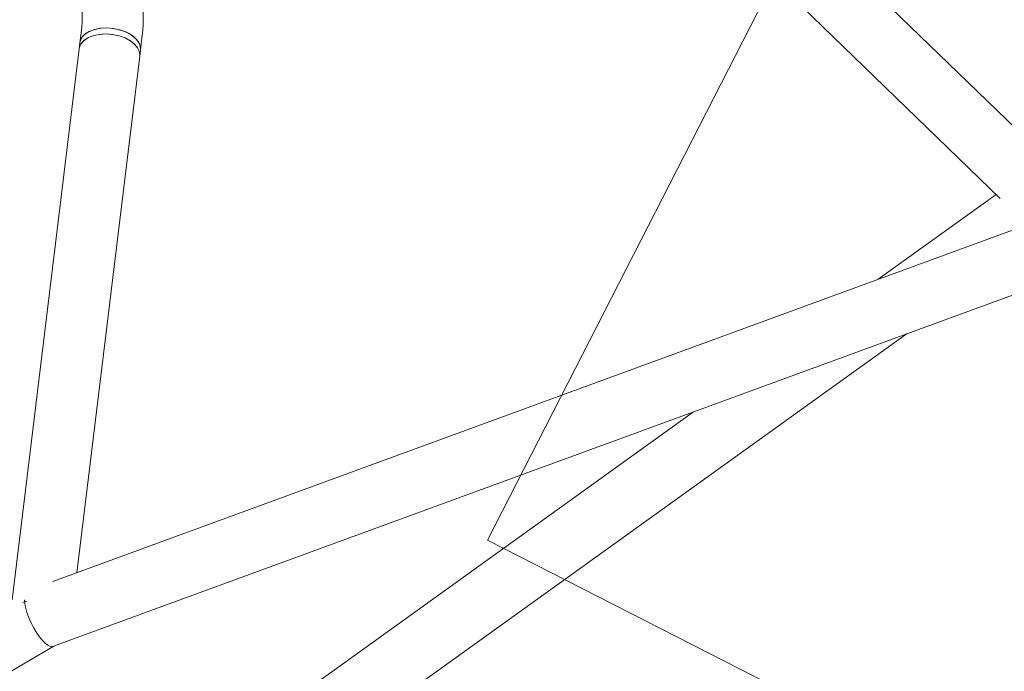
# Model space of a CAD drawing. Extents: x 5459245 to 5462690, y 5971016 to 5972523.
# Tile 151 of 198: x 5462452.616 to 5462452.875, y 5972213.936 to 5972214.107. Entities that reach past the tile are written whole.
import ezdxf

# ---------------------------------------------------------------- set-up
doc = ezdxf.new("R2010")
doc.units = 0
doc.layers.add('A_MAŁA ARCHITEKTURA', color=195, linetype='CONTINUOUS', lineweight=9)
doc.layers.add('ADT CCTV', color=102, linetype='CONTINUOUS')

# ---------------------------------------------------------------- blocks, each defined once
blk = doc.blocks.new('A$C43995eb0')
at = {"layer": 'A_MAŁA ARCHITEKTURA'}
for p in [(1131.59, 350), (831.59, -350)]:
    blk.add_line(p, (1131.59, -350), dxfattribs=at)
at = {"layer": 'A_MAŁA ARCHITEKTURA', "linetype": 'Continuous'}
for p, q in [((1208.21, -438.67), (966.98, -215.33)), ((958.21, -229.02), (1193.15, -446.53)), ((977.33, -259.84), (955.49, -331.17)), ((969.36, -340.5), (990.6, -271.13)), ((990.17, -272.54), (1024.03, -289.96)), ((1259.82, -393.28), (1033.3, -276.73)), ((1077.04, -317.23), (1257.95, -410.31)), ((1481.72, -612.89), (1208.15, -438.62)), ((1188.22, -441.97), (1060.03, -489.01)), ((1065.54, -504.03), (1202.28, -453.85)), ((1058.53, -489.56), (1054.75, -490.95)), ((1060.03, -489.01), (1058.53, -489.56)), ((1060.26, -505.97), (1064.04, -504.58)), ((1064.04, -504.58), (1065.54, -504.03))]:
    blk.add_line(p, q, dxfattribs=at)
at = {"layer": 'A_MAŁA ARCHITEKTURA', "linetype": 'Continuous', "flags": 128}
for points in [[(1201.61, -451.11), (1201.33, -450.84), (1200.85, -450.31)], [(1058.53, -489.56), (1058.43, -489.6), (1057.54, -490.16), (1056.83, -491.05), (1056.32, -492.22), (1056.05, -493.61), (1056.02, -495.17), (1056.24, -496.82), (1056.69, -498.48), (1057.36, -500.07), (1058.21, -501.52), (1059.2, -502.76), (1060.3, -503.74), (1061.43, -504.41), (1062.57, -504.73), (1063.64, -504.7), (1064.04, -504.58)], [(1057.16, -490.57), (1057.97, -489.84), (1058.53, -489.56)], [(1060.03, -489.01), (1059.94, -489.05), (1059.05, -489.61), (1058.33, -490.5), (1057.83, -491.67), (1057.55, -493.06), (1057.52, -494.62), (1057.74, -496.27), (1058.19, -497.92), (1058.86, -499.52), (1059.71, -500.97), (1060.71, -502.21), (1061.8, -503.19), (1062.94, -503.86), (1064.07, -504.18), (1065.14, -504.15), (1065.54, -504.03)], [(1057.79, -496.52), (1057.54, -494.87), (1057.53, -493.29), (1057.77, -491.87), (1058.24, -490.66), (1058.93, -489.73), (1059.79, -489.11), (1060.03, -489.01)], [(1064.04, -504.58), (1063.11, -504.76), (1062, -504.61), (1060.86, -504.12), (1059.74, -503.29), (1058.69, -502.17), (1057.76, -500.82), (1057, -499.28), (1056.44, -497.65), (1056.1, -495.99), (1056, -494.38), (1056.16, -492.89), (1056.55, -491.6), (1057.16, -490.57)], [(1065.54, -504.03), (1065.29, -504.11), (1064.24, -504.2), (1063.11, -503.93), (1061.97, -503.31), (1060.87, -502.38), (1059.85, -501.17), (1058.98, -499.75), (1058.28, -498.17), (1057.79, -496.52)]]:
    blk.add_lwpolyline(points, dxfattribs=at)
at = {"layer": 'A_MAŁA ARCHITEKTURA', "linetype": 'Continuous'}
blk.add_ellipse((1203.24, -444.98), major_axis=(4.9, 6.36), ratio=0.345046, start_param=3.822334, end_param=6.252109, dxfattribs=at)
blk.add_ellipse((1203.24, -444.98), major_axis=(4.9, 6.36), ratio=0.345046, start_param=3.822334, end_param=6.252109, dxfattribs=at)
for points, knots in [([(1054.75, -490.95), (1054.41, -491.08), (1053.38, -491.47), (1051.65, -492.24), (1049.6, -493.28), (1047.62, -494.41), (1046.16, -495.32), (1045.38, -495.85), (1045.19, -495.98)], [0, 0, 0, 0, 0.111434, 0.331564, 0.542358, 0.747722, 0.939953, 1, 1, 1, 1]), ([(1054.17, -509.22), (1054.4, -509.07), (1055.07, -508.62), (1056.22, -507.92), (1057.58, -507.17), (1058.84, -506.55), (1059.73, -506.17), (1060.15, -506.01), (1060.26, -505.97)], [0, 0, 0, 0, 0.109493, 0.319127, 0.528214, 0.733545, 0.932025, 1, 1, 1, 1]), ([(1234.26, -797.92), (1229.39, -795.03), (1217.97, -788.23), (1200.16, -777.22), (1180.81, -764.94), (1161.61, -752.37), (1142.55, -739.54), (1123.64, -726.44), (1104.89, -713.07), (1086.29, -699.44), (1067.86, -685.55), (1049.58, -671.4), (1031.47, -656.99), (1013.53, -642.33), (995.75, -627.41), (978.15, -612.25), (960.73, -596.84), (943.5, -581.17), (929.24, -567.93), (920.79, -559.83), (917.97, -557.12)], [0, 0, 0, 0, 0.043146, 0.101159, 0.159168, 0.217172, 0.275172, 0.333168, 0.391159, 0.449146, 0.507128, 0.565107, 0.623081, 0.681051, 0.739017, 0.796978, 0.854936, 0.91289, 0.970839, 1, 1, 1, 1]), ([(768.63, -596.05), (771.65, -599.17), (780.31, -608.14), (794.77, -622.76), (812.06, -639.86), (829.56, -656.71), (847.24, -673.32), (865.1, -689.7), (883.15, -705.82), (901.38, -721.7), (919.78, -737.33), (938.36, -752.71), (957.11, -767.84), (976.03, -782.7), (995.11, -797.31), (1014.36, -811.66), (1033.77, -825.75), (1053.33, -839.57), (1073.05, -853.12), (1092.91, -866.4), (1112.93, -879.41), (1133.09, -892.15), (1153.39, -904.61), (1173.83, -916.79), (1194.41, -928.7), (1215.11, -940.32), (1235.95, -951.66), (1256.91, -962.72), (1277.99, -973.49), (1299.2, -983.97), (1320.52, -994.16), (1341.95, -1004.07), (1363.49, -1013.68), (1385.14, -1022.99), (1406.89, -1032.01), (1428.74, -1040.74), (1450.68, -1049.16), (1472.72, -1057.29), (1494.85, -1065.11), (1517.06, -1072.64), (1539.36, -1079.86), (1561.73, -1086.78), (1584.18, -1093.39), (1606.7, -1099.69), (1629.3, -1105.69), (1651.95, -1111.39), (1674.67, -1116.77), (1697.45, -1121.84), (1720.28, -1126.61), (1743.17, -1131.06), (1766.1, -1135.2), (1789.08, -1139.03), (1812.09, -1142.55), (1835.15, -1145.75), (1858.24, -1148.64), (1881.36, -1151.22), (1904.5, -1153.48), (1927.67, -1155.42), (1950.86, -1157.05), (1974.07, -1158.37), (1997.29, -1159.37), (2019.69, -1160.04), (2034.36, -1160.25), (2041.28, -1160.34)], [0, 0, 0, 0, 0.008859, 0.025435, 0.04201, 0.058584, 0.075158, 0.09173, 0.108302, 0.124873, 0.141442, 0.158011, 0.174578, 0.191145, 0.20771, 0.224275, 0.240838, 0.257401, 0.273962, 0.290523, 0.307082, 0.32364, 0.340197, 0.356754, 0.373309, 0.389863, 0.406416, 0.422968, 0.439519, 0.456068, 0.472617, 0.489165, 0.505712, 0.522258, 0.538803, 0.555347, 0.57189, 0.588432, 0.604973, 0.621513, 0.638052, 0.654591, 0.671129, 0.687665, 0.704202, 0.720737, 0.737272, 0.753806, 0.770339, 0.786872, 0.803404, 0.819936, 0.836467, 0.852998, 0.869528, 0.886058, 0.902587, 0.919116, 0.935645, 0.952174, 0.968702, 0.98523, 1, 1, 1, 1])]:
    blk.add_open_spline(points, degree=3, knots=knots, dxfattribs=at)
blk = doc.blocks.new('A770198')
at = {"layer": 'ADT CCTV', "color": 140, "lineweight": 9}
blk.add_arc((30, 19.04213), 30, 140.600538, 219.400538, dxfattribs=at)
blk = doc.blocks.new('G$CFAE608CC')
at = {"layer": 'ADT CCTV', "rotation": 90}
blk.add_blockref('A770198', (38.08383, 0), dxfattribs=at)

msp = doc.modelspace()

# ---------------------------------------------------------------- block references
at = {"layer": 'A_MAŁA ARCHITEKTURA', "xscale": 0.001, "yscale": 0.001, "zscale": 0.001, "rotation": 242.9301705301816}
msp.add_blockref('A$C43995eb0', (5462453.5658, 5972214.81866), dxfattribs=at)
at = {"layer": 'ADT CCTV', "rotation": 184.5356804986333}
msp.add_blockref('G$CFAE608CC', (5462467.50941, 5972223.83045), dxfattribs=at)

doc.saveas('drawing.dxf')
